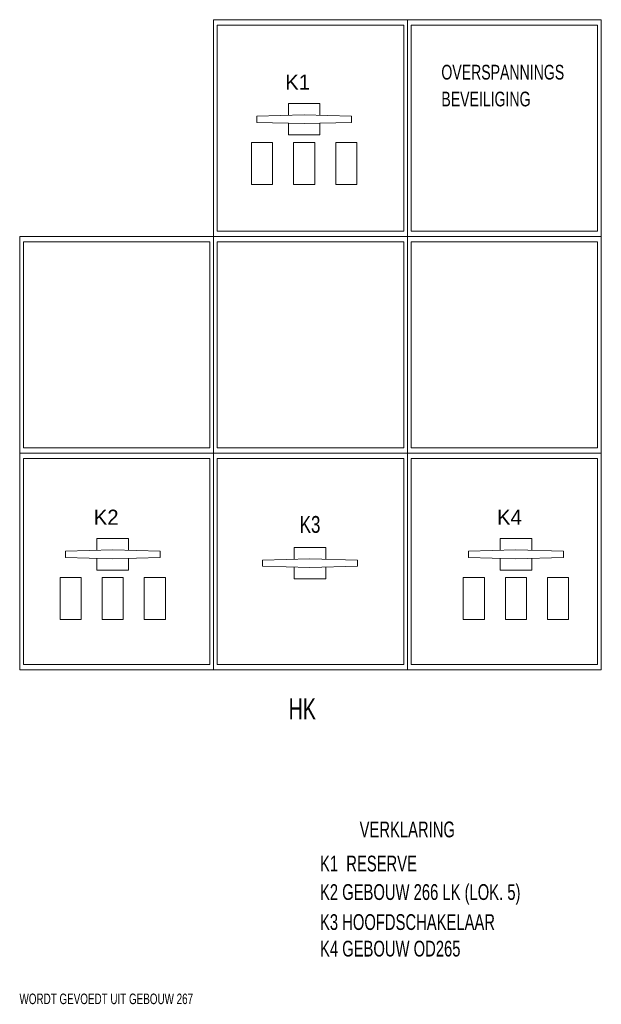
# Model space of a CAD drawing. Header units: millimetres. Extents: x 11401 to 146768, y -66248 to 31582.
# Tile 16 of 16: x 132958 to 146768, y -59748 to -36352. Entities that reach past the tile are written whole.
import ezdxf

# ---------------------------------------------------------------- set-up
doc = ezdxf.new("R2010")
doc.units = ezdxf.units.MM
for name, color, linetype, lineweight in [('besturing', 1, 'Continuous', 0), ('verdeelinr', 1, 'Continuous', 0), ('verklaring', 1, 'Continuous', 0)]:
    doc.layers.add(name, color=color, linetype=linetype, lineweight=lineweight)
doc.styles.add('Style-WORKING', font='WORKING.shx')

# ---------------------------------------------------------------- blocks, each defined once
blk = doc.blocks.new('EQ17')
at = {"layer": 'verdeelinr', "color": 254, "linetype": 'Continuous', "lineweight": 0}
for p, q in [((0, 0), (0, 600)), ((0, 600), (536.3, 600)), ((536.3, 0), (536.3, 600)), ((0, 0), (536.3, 0))]:
    blk.add_line(p, q, dxfattribs=at)
at = {"layer": 'verdeelinr', "color": 2, "linetype": 'Continuous', "lineweight": 0}
for p, q in [((10.1, 584.9), (526.2, 584.9)), ((10.1, 584.9), (10.1, 15)), ((526.2, 584.9), (526.2, 15)), ((10.1, 15), (526.2, 15))]:
    blk.add_line(p, q, dxfattribs=at)
blk = doc.blocks.new('BHZ1')
at = {"layer": 'verdeelinr', "color": 254, "linetype": 'Continuous', "lineweight": 0, "xscale": 8.58345595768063, "yscale": 8.58345595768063, "zscale": 8.58345595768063}
blk.add_blockref('EQ17', (0, -5149.95), dxfattribs=at)
blk = doc.blocks.new('ES10')
at = {"layer": 'verdeelinr', "color": 253, "linetype": 'Continuous', "lineweight": 0, "flags": 128}
for points in [[(-1.25, 0.32), (-1.25, 1.25), (1.25, 1.25), (1.25, 0.32)], [(1.25, -0.32), (1.25, -1.25), (-1.25, -1.25), (-1.25, -0.32)]]:
    blk.add_lwpolyline(points, dxfattribs=at)
blk.add_lwpolyline([(-3.75, 0.25), (0, 0.35), (3.75, 0.25), (3.75, -0.25), (0, -0.35), (-3.75, -0.25)], close=True, dxfattribs=at)
blk = doc.blocks.new('HS1')
at = {"layer": 'verdeelinr', "color": 253, "linetype": 'Continuous', "lineweight": 0, "xscale": 300, "yscale": 300, "zscale": 300}
blk.add_blockref('ES10', (1106.66, -370.34), dxfattribs=at)
blk = doc.blocks.new('ES10_1')
at = {"layer": 'verdeelinr', "color": 253, "linetype": 'Continuous', "lineweight": 0, "flags": 128}
for points in [[(-1.25, 0.32), (-1.25, 1.25), (1.25, 1.25), (1.25, 0.32)], [(1.25, -0.32), (1.25, -1.25), (-1.25, -1.25), (-1.25, -0.32)]]:
    blk.add_lwpolyline(points, dxfattribs=at)
blk.add_lwpolyline([(-3.75, 0.25), (0, 0.35), (3.75, 0.25), (3.75, -0.25), (0, -0.35), (-3.75, -0.25)], close=True, dxfattribs=at)
blk = doc.blocks.new('*U134')
at = {"layer": 'verdeelinr', "color": 2, "linetype": 'Continuous', "lineweight": 13, "flags": 128}
for points in [[(1395, 750), (1395, 1250), (395, 1250), (395, 750)], [(1395, -250), (1395, 250), (395, 250), (395, -250)], [(1395, -1250), (1395, -750), (395, -750), (395, -1250)]]:
    blk.add_lwpolyline(points, close=True, dxfattribs=at)
at = {"layer": 'verdeelinr', "color": 253, "linetype": 'Continuous', "lineweight": 0, "xscale": 300, "yscale": 300, "zscale": 300, "rotation": 90}
blk.add_blockref('ES10_1', (-155, 0), dxfattribs=at)
at = {"layer": 'verdeelinr', "color": 253, "linetype": 'Continuous', "lineweight": 13, "style": 'Style-WORKING'}
blk.add_text('K2 ', height=360, rotation=90, dxfattribs=at).set_placement((-855, -450))
blk = doc.blocks.new('SV3')
at = {"layer": 'verdeelinr', "color": 2, "linetype": 'Continuous', "lineweight": 13, "rotation": 270}
blk.add_blockref('*U134', (1244.61, -1417.58), dxfattribs=at)
blk = doc.blocks.new('ES10_2')
at = {"layer": 'verdeelinr', "color": 253, "linetype": 'Continuous', "lineweight": 0, "flags": 128}
for points in [[(-1.25, 0.32), (-1.25, 1.25), (1.25, 1.25), (1.25, 0.32)], [(1.25, -0.32), (1.25, -1.25), (-1.25, -1.25), (-1.25, -0.32)]]:
    blk.add_lwpolyline(points, dxfattribs=at)
blk.add_lwpolyline([(-3.75, 0.25), (0, 0.35), (3.75, 0.25), (3.75, -0.25), (0, -0.35), (-3.75, -0.25)], close=True, dxfattribs=at)
blk = doc.blocks.new('*U137')
at = {"layer": 'verdeelinr', "color": 2, "linetype": 'Continuous', "lineweight": 13, "flags": 128}
for points in [[(1395, 750), (1395, 1250), (395, 1250), (395, 750)], [(1395, -250), (1395, 250), (395, 250), (395, -250)], [(1395, -1250), (1395, -750), (395, -750), (395, -1250)]]:
    blk.add_lwpolyline(points, close=True, dxfattribs=at)
at = {"layer": 'verdeelinr', "color": 253, "linetype": 'Continuous', "lineweight": 0, "xscale": 300, "yscale": 300, "zscale": 300, "rotation": 90}
blk.add_blockref('ES10_2', (-155, 0), dxfattribs=at)
at = {"layer": 'verdeelinr', "color": 253, "linetype": 'Continuous', "lineweight": 13, "style": 'Style-WORKING'}
blk.add_text('K4 ', height=360, rotation=90, dxfattribs=at).set_placement((-855, -450))
blk = doc.blocks.new('SV3_1')
at = {"layer": 'verdeelinr', "color": 2, "linetype": 'Continuous', "lineweight": 13, "rotation": 270}
blk.add_blockref('*U137', (1244.61, -1417.58), dxfattribs=at)
blk = doc.blocks.new('ES10_3')
at = {"layer": 'verdeelinr', "color": 253, "linetype": 'Continuous', "lineweight": 0, "flags": 128}
for points in [[(-1.25, 0.32), (-1.25, 1.25), (1.25, 1.25), (1.25, 0.32)], [(1.25, -0.32), (1.25, -1.25), (-1.25, -1.25), (-1.25, -0.32)]]:
    blk.add_lwpolyline(points, dxfattribs=at)
blk.add_lwpolyline([(-3.75, 0.25), (0, 0.35), (3.75, 0.25), (3.75, -0.25), (0, -0.35), (-3.75, -0.25)], close=True, dxfattribs=at)
blk = doc.blocks.new('*U140')
at = {"layer": 'verdeelinr', "color": 2, "linetype": 'Continuous', "lineweight": 13, "flags": 128}
for points in [[(1395, 750), (1395, 1250), (395, 1250), (395, 750)], [(1395, -250), (1395, 250), (395, 250), (395, -250)], [(1395, -1250), (1395, -750), (395, -750), (395, -1250)]]:
    blk.add_lwpolyline(points, close=True, dxfattribs=at)
at = {"layer": 'verdeelinr', "color": 253, "linetype": 'Continuous', "lineweight": 0, "xscale": 300, "yscale": 300, "zscale": 300, "rotation": 90}
blk.add_blockref('ES10_3', (-155, 0), dxfattribs=at)
at = {"layer": 'verdeelinr', "color": 253, "linetype": 'Continuous', "lineweight": 13, "style": 'Style-WORKING'}
blk.add_text('K1 ', height=360, rotation=90, dxfattribs=at).set_placement((-855, -450))
blk = doc.blocks.new('SV3_2')
at = {"layer": 'verdeelinr', "color": 2, "linetype": 'Continuous', "lineweight": 13, "rotation": 270}
blk.add_blockref('*U140', (1244.61, -1417.58), dxfattribs=at)

msp = doc.modelspace()

# ---------------------------------------------------------------- block references
at = {"layer": 'verdeelinr', "color": 254, "linetype": 'Continuous', "lineweight": 0}
for p in [(137561, -36352), (142164, -36352), (132958, -41502), (137561, -41502), (142164, -41502), (132958, -46652), (137561, -46652), (142164, -46652)]:
    msp.add_blockref('BHZ1', p, dxfattribs=at)
at = {"layer": 'verdeelinr', "color": 2, "linetype": 'Continuous', "lineweight": 13}
for name, p in [('SV3_2', (138468, -37454)), ('SV3', (133922, -47792)), ('SV3_1', (143497, -47792))]:
    msp.add_blockref(name, p, dxfattribs=at)
at = {"layer": 'verdeelinr', "color": 253, "linetype": 'Continuous', "lineweight": 0}
msp.add_blockref('HS1', (138744, -48895), dxfattribs=at)

# ---------------------------------------------------------------- texts
at = {"layer": 'besturing', "color": 3, "linetype": 'Continuous', "lineweight": 0, "style": 'Style-WORKING', "width": 0.7}
msp.add_text('HK ', height=500, dxfattribs=at).set_placement((139342, -52979))
at = {"layer": 'verklaring', "color": 3, "linetype": 'Continuous', "lineweight": 0, "style": 'Style-WORKING'}
for s, height, width, p in [('OVERSPANNINGS', 350, 0.714286, (142970, -37774)), ('BEVEILIGING', 350, 0.714286, (142970, -38412)), ('VERKLARING', 375, 0.7, (141029, -55780)), ('WORDT GEVOEDT UIT GEBOUW 267 ', 250, 0.7, (132953, -59743))]:
    msp.add_text(s, height=height, dxfattribs=dict(at, width=width)).set_placement(p)
at = {"layer": 'verklaring', "color": 7, "linetype": 'Continuous', "lineweight": 0, "style": 'Style-WORKING'}
for s, height, width, p in [('K3', 400, 0.75, (139607, -48545)), ('K1  RESERVE', 375, 0.7, (140088, -56591)), ('K2 GEBOUW 266 LK (LOK. 5)', 375, 0.7, (140088, -57268)), ('K3 HOOFDSCHAKELAAR', 375, 0.7, (140088, -57981)), ('K4 GEBOUW OD265 ', 375, 0.7, (140088, -58612))]:
    msp.add_text(s, height=height, dxfattribs=dict(at, width=width)).set_placement(p)

doc.saveas('drawing.dxf')
